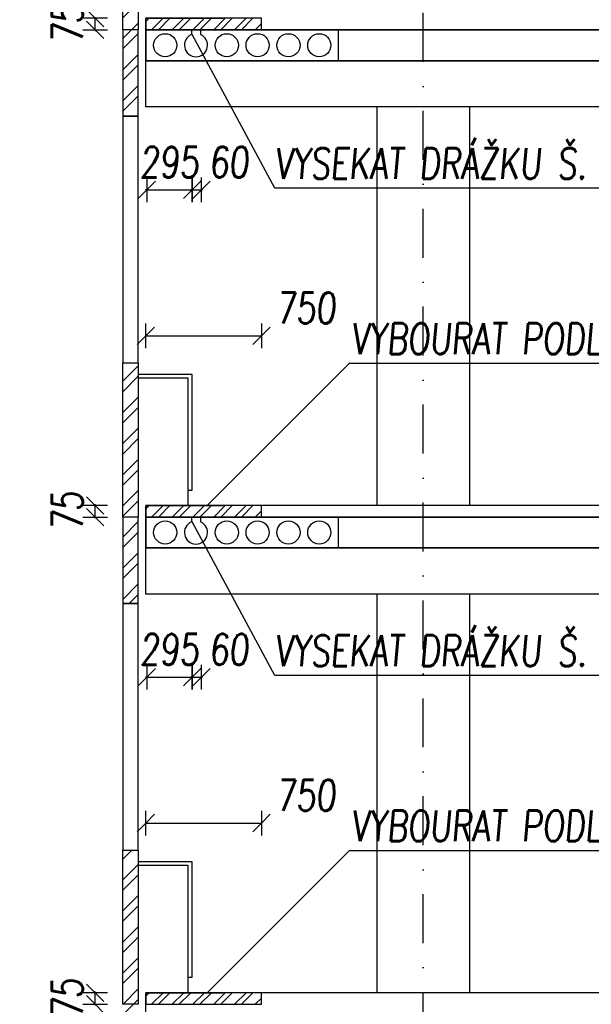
# Model space of a CAD drawing. Header units: millimetres. Extents: x 22267 to 193155, y 329430 to 541733.
# Tile 76 of 89: x 129118 to 132828, y 392595 to 398981. Entities that reach past the tile are written whole.
import ezdxf

# ---------------------------------------------------------------- set-up
doc = ezdxf.new("R2010")
doc.units = ezdxf.units.MM
doc.linetypes.add('ČERCHOVANÁ', pattern=[25.4, 12.7, -6.35, 0, -6.35])
for name, color, linetype in [('BOURÁNÍ FASÁDY', 30, 'Continuous'), ('BOURÁNÍ PODLAHY', 30, 'Continuous'), ('KOTY_100', 7, 'Continuous'), ('KÓTY BP FASÁDA', 255, 'Continuous'), ('KÓTY BP PODLAHA', 255, 'Continuous'), ('OK_beton', 141, 'Continuous'), ('OSY', 7, 'Continuous'), ('TENKA', 4, 'Continuous'), ('TLUSTA', 2, 'Continuous'), ('ŽB', 1, 'Continuous')]:
    doc.layers.add(name, color=color, linetype=linetype)
doc.styles.add('CS-ROMANS', font='romans.shx', dxfattribs={"width": 0.75, "oblique": 5})
doc.styles.add('CS-ROMANS_100', font='romans.shx', dxfattribs={"width": 0.75, "oblique": 5, "height": 200})
doc.dimstyles.new('A_KÓTA_100', dxfattribs={"dimtxt": 200, "dimasz": 4, "dimexe": 100, "dimexo": 1500, "dimgap": 80, "dimtad": 1, "dimdec": 0, "dimdsep": 46, "dimtxsty": 'CS-ROMANS_100', "dimblk": 'KOT_CARA20', "dimcen": 90, "dimse1": 1, "dimse2": 1, "dimclrd": 256, "dimclre": 256, "dimclrt": 256, "dimadec": 0, "dimazin": 0, "dimtfac": 1, "dimtdec": 0, "dimtix": 1, "dimtmove": 2, "dimatfit": 3, "dimldrblk": 'OBLIQUE', "dimfxl": 1, "dimfxlon": 1, "dimtolj": 1, "dimarcsym": 0})

# ---------------------------------------------------------------- blocks, each defined once
blk = doc.blocks.new('KOT_CARA20')
for p, q in [((0, 20), (0, -20)), ((0, 0), (-14.1, -14.1)), ((0, 0), (14.1, 14.1))]:
    blk.add_line(p, q)
blk = doc.blocks.new('*D2780')
at = {"layer": 'Defpoints', "color": 0, "transparency": 16777216}
for p in [(130237.4, 398915.5), (129942.4, 398715.5), (130237.4, 397877.2)]:
    blk.add_point(p, dxfattribs=at)
at = {"layer": 'KÓTY BP PODLAHA', "lineweight": -2, "transparency": 16777216}
for p, q in [((129938.4, 397877.2), (129934.4, 397877.2)), ((129942.4, 397877.2), (130237.4, 397877.2)), ((130241.4, 397877.2), (130245.4, 397877.2))]:
    blk.add_line(p, q, dxfattribs=at)
at = {"layer": 'KÓTY BP PODLAHA', "lineweight": -2, "transparency": 16777216, "xscale": 4, "yscale": 4, "zscale": 4}
blk.add_blockref('KOT_CARA20', (129942.4, 397877.2), dxfattribs=at)
at = {"layer": 'KÓTY BP PODLAHA', "lineweight": -2, "transparency": 16777216, "xscale": 4, "yscale": 4, "zscale": 4, "rotation": 180}
blk.add_blockref('KOT_CARA20', (130237.4, 397877.2), dxfattribs=at)
at = {"layer": 'KÓTY BP PODLAHA', "transparency": 16777216, "insert": (130089.9, 398057.2), "char_height": 200, "attachment_point": 5, "style": 'CS-ROMANS_100'}
blk.add_mtext('\\A1;295', dxfattribs=at)
blk = doc.blocks.new('_OBLIQUE')
at = {"color": 0, "linetype": 'ByBlock', "ltscale": 15}
blk.add_line((-0.5, -0.5), (0.5, 0.5), dxfattribs=at)
blk = doc.blocks.new('*D2781')
at = {"layer": 'Defpoints', "color": 0, "transparency": 16777216}
for p in [(130237.4, 398915.5), (130297.4, 398915.5), (130297.4, 397877.2)]:
    blk.add_point(p, dxfattribs=at)
at = {"layer": 'KÓTY BP PODLAHA', "lineweight": -2, "transparency": 16777216}
for p, q in [((130233.4, 397877.2), (130229.4, 397877.2)), ((130237.4, 397877.2), (130297.4, 397877.2)), ((130301.4, 397877.2), (130305.4, 397877.2))]:
    blk.add_line(p, q, dxfattribs=at)
at = {"layer": 'KÓTY BP PODLAHA', "lineweight": -2, "transparency": 16777216, "xscale": 4, "yscale": 4, "zscale": 4}
blk.add_blockref('KOT_CARA20', (130237.4, 397877.2), dxfattribs=at)
at = {"layer": 'KÓTY BP PODLAHA', "lineweight": -2, "transparency": 16777216, "xscale": 4, "yscale": 4, "zscale": 4, "rotation": 180}
blk.add_blockref('KOT_CARA20', (130297.4, 397877.2), dxfattribs=at)
at = {"layer": 'KÓTY BP PODLAHA', "transparency": 16777216, "insert": (130475.4, 398057.2), "char_height": 200, "attachment_point": 5, "style": 'CS-ROMANS_100'}
blk.add_mtext('\\A1;60', dxfattribs=at)
blk = doc.blocks.new('*D2782')
at = {"layer": 'Defpoints', "color": 0, "transparency": 16777216}
for p in [(129607.5, 398990.5), (129967.3, 398990.5), (129967.3, 398915.5)]:
    blk.add_point(p, dxfattribs=at)
at = {"layer": 'KÓTY BP PODLAHA', "lineweight": -2, "transparency": 16777216}
for p, q in [((129607.5, 398994.5), (129607.5, 398998.5)), ((129607.5, 398915.5), (129607.5, 398990.5)), ((129607.5, 398911.5), (129607.5, 398907.5))]:
    blk.add_line(p, q, dxfattribs=at)
at = {"layer": 'KÓTY BP PODLAHA', "lineweight": -2, "transparency": 16777216, "xscale": 4, "yscale": 4, "zscale": 4}
for p, rotation in [((129607.5, 398990.5), 270), ((129607.5, 398915.5), 90)]:
    blk.add_blockref('KOT_CARA20', p, dxfattribs=dict(at, rotation=rotation))
at = {"layer": 'KÓTY BP PODLAHA', "transparency": 16777216, "insert": (129427.5, 398953), "char_height": 200, "attachment_point": 5, "rotation": 90, "style": 'CS-ROMANS_100'}
blk.add_mtext('\\A1;75', dxfattribs=at)
blk = doc.blocks.new('*D2787')
at = {"layer": 'Defpoints', "color": 0, "transparency": 16777216}
for p in [(130687.4, 396931.2), (129937.4, 395830.5), (130687.4, 395830.5)]:
    blk.add_point(p, dxfattribs=at)
at = {"layer": 'KÓTY BP PODLAHA', "lineweight": -2, "transparency": 16777216}
blk.add_line((129941.4, 396931.2), (130683.4, 396931.2), dxfattribs=at)
at = {"layer": 'KÓTY BP PODLAHA', "lineweight": -2, "transparency": 16777216, "xscale": 4, "yscale": 4, "zscale": 4, "rotation": 180}
blk.add_blockref('KOT_CARA20', (129937.4, 396931.2), dxfattribs=at)
at = {"layer": 'KÓTY BP PODLAHA', "lineweight": -2, "transparency": 16777216, "xscale": 4, "yscale": 4, "zscale": 4}
blk.add_blockref('KOT_CARA20', (130687.4, 396931.2), dxfattribs=at)
at = {"layer": 'KÓTY BP PODLAHA', "transparency": 16777216, "insert": (130975.2, 397111.2), "char_height": 200, "attachment_point": 5, "style": 'CS-ROMANS_100'}
blk.add_mtext('\\A1;750', dxfattribs=at)
blk = doc.blocks.new('*D2784')
at = {"layer": 'Defpoints', "color": 0, "transparency": 16777216}
for p in [(130237.4, 395755.5), (129942.4, 395555.5), (130237.4, 394717.2)]:
    blk.add_point(p, dxfattribs=at)
at = {"layer": 'KÓTY BP PODLAHA', "lineweight": -2, "transparency": 16777216}
for p, q in [((129938.4, 394717.2), (129934.4, 394717.2)), ((129942.4, 394717.2), (130237.4, 394717.2)), ((130241.4, 394717.2), (130245.4, 394717.2))]:
    blk.add_line(p, q, dxfattribs=at)
at = {"layer": 'KÓTY BP PODLAHA', "lineweight": -2, "transparency": 16777216, "xscale": 4, "yscale": 4, "zscale": 4}
blk.add_blockref('KOT_CARA20', (129942.4, 394717.2), dxfattribs=at)
at = {"layer": 'KÓTY BP PODLAHA', "lineweight": -2, "transparency": 16777216, "xscale": 4, "yscale": 4, "zscale": 4, "rotation": 180}
blk.add_blockref('KOT_CARA20', (130237.4, 394717.2), dxfattribs=at)
at = {"layer": 'KÓTY BP PODLAHA', "transparency": 16777216, "insert": (130089.9, 394897.2), "char_height": 200, "attachment_point": 5, "style": 'CS-ROMANS_100'}
blk.add_mtext('\\A1;295', dxfattribs=at)
blk = doc.blocks.new('*D2785')
at = {"layer": 'Defpoints', "color": 0, "transparency": 16777216}
for p in [(130237.4, 395755.5), (130297.4, 395755.5), (130297.4, 394717.2)]:
    blk.add_point(p, dxfattribs=at)
at = {"layer": 'KÓTY BP PODLAHA', "lineweight": -2, "transparency": 16777216}
for p, q in [((130233.4, 394717.2), (130229.4, 394717.2)), ((130237.4, 394717.2), (130297.4, 394717.2)), ((130301.4, 394717.2), (130305.4, 394717.2))]:
    blk.add_line(p, q, dxfattribs=at)
at = {"layer": 'KÓTY BP PODLAHA', "lineweight": -2, "transparency": 16777216, "xscale": 4, "yscale": 4, "zscale": 4}
blk.add_blockref('KOT_CARA20', (130237.4, 394717.2), dxfattribs=at)
at = {"layer": 'KÓTY BP PODLAHA', "lineweight": -2, "transparency": 16777216, "xscale": 4, "yscale": 4, "zscale": 4, "rotation": 180}
blk.add_blockref('KOT_CARA20', (130297.4, 394717.2), dxfattribs=at)
at = {"layer": 'KÓTY BP PODLAHA', "transparency": 16777216, "insert": (130475.4, 394897.2), "char_height": 200, "attachment_point": 5, "style": 'CS-ROMANS_100'}
blk.add_mtext('\\A1;60', dxfattribs=at)
blk = doc.blocks.new('*D2786')
at = {"layer": 'Defpoints', "color": 0, "transparency": 16777216}
for p in [(129607.5, 395830.5), (129967.3, 395830.5), (129967.3, 395755.5)]:
    blk.add_point(p, dxfattribs=at)
at = {"layer": 'KÓTY BP PODLAHA', "lineweight": -2, "transparency": 16777216}
for p, q in [((129607.5, 395834.5), (129607.5, 395838.5)), ((129607.5, 395755.5), (129607.5, 395830.5)), ((129607.5, 395751.5), (129607.5, 395747.5))]:
    blk.add_line(p, q, dxfattribs=at)
at = {"layer": 'KÓTY BP PODLAHA', "lineweight": -2, "transparency": 16777216, "xscale": 4, "yscale": 4, "zscale": 4}
for p, rotation in [((129607.5, 395830.5), 270), ((129607.5, 395755.5), 90)]:
    blk.add_blockref('KOT_CARA20', p, dxfattribs=dict(at, rotation=rotation))
at = {"layer": 'KÓTY BP PODLAHA', "transparency": 16777216, "insert": (129427.5, 395793), "char_height": 200, "attachment_point": 5, "rotation": 90, "style": 'CS-ROMANS_100'}
blk.add_mtext('\\A1;75', dxfattribs=at)
blk = doc.blocks.new('*D2791')
at = {"layer": 'Defpoints', "color": 0, "transparency": 16777216}
for p in [(130687.4, 393771.2), (129937.4, 392670.5), (130687.4, 392670.5)]:
    blk.add_point(p, dxfattribs=at)
at = {"layer": 'KÓTY BP PODLAHA', "lineweight": -2, "transparency": 16777216}
blk.add_line((129941.4, 393771.2), (130683.4, 393771.2), dxfattribs=at)
at = {"layer": 'KÓTY BP PODLAHA', "lineweight": -2, "transparency": 16777216, "xscale": 4, "yscale": 4, "zscale": 4, "rotation": 180}
blk.add_blockref('KOT_CARA20', (129937.4, 393771.2), dxfattribs=at)
at = {"layer": 'KÓTY BP PODLAHA', "lineweight": -2, "transparency": 16777216, "xscale": 4, "yscale": 4, "zscale": 4}
blk.add_blockref('KOT_CARA20', (130687.4, 393771.2), dxfattribs=at)
at = {"layer": 'KÓTY BP PODLAHA', "transparency": 16777216, "insert": (130975.2, 393951.2), "char_height": 200, "attachment_point": 5, "style": 'CS-ROMANS_100'}
blk.add_mtext('\\A1;750', dxfattribs=at)
blk = doc.blocks.new('*D2790')
at = {"layer": 'Defpoints', "color": 0, "transparency": 16777216}
for p in [(129607.5, 392670.5), (129967.3, 392670.5), (129967.3, 392595.5)]:
    blk.add_point(p, dxfattribs=at)
at = {"layer": 'KÓTY BP PODLAHA', "lineweight": -2, "transparency": 16777216}
for p, q in [((129607.5, 392674.5), (129607.5, 392678.5)), ((129607.5, 392595.5), (129607.5, 392670.5)), ((129607.5, 392591.5), (129607.5, 392587.5))]:
    blk.add_line(p, q, dxfattribs=at)
at = {"layer": 'KÓTY BP PODLAHA', "lineweight": -2, "transparency": 16777216, "xscale": 4, "yscale": 4, "zscale": 4}
for p, rotation in [((129607.5, 392670.5), 270), ((129607.5, 392595.5), 90)]:
    blk.add_blockref('KOT_CARA20', p, dxfattribs=dict(at, rotation=rotation))
at = {"layer": 'KÓTY BP PODLAHA', "transparency": 16777216, "insert": (129427.5, 392633), "char_height": 200, "attachment_point": 5, "rotation": 90, "style": 'CS-ROMANS_100'}
blk.add_mtext('\\A1;75', dxfattribs=at)
blk = doc.blocks.new('*D2904')
at = {"layer": 'Defpoints', "color": 0, "transparency": 16777216}
for p in [(128117.9, 407305.5), (129837.4, 407305.5), (129787.4, 347755.5)]:
    blk.add_point(p, dxfattribs=at)
at = {"layer": 'KOTY_100', "lineweight": -2, "transparency": 16777216}
blk.add_line((128117.9, 347759.5), (128117.9, 407301.5), dxfattribs=at)
at = {"layer": 'KOTY_100', "lineweight": -2, "transparency": 16777216, "xscale": 4, "yscale": 4, "zscale": 4}
for p, rotation in [((128117.9, 407305.5), 90), ((128117.9, 347755.5), 270)]:
    blk.add_blockref('KOT_CARA20', p, dxfattribs=dict(at, rotation=rotation))
at = {"layer": 'KOTY_100', "transparency": 16777216, "insert": (127937.9, 377530.5), "char_height": 200, "attachment_point": 5, "rotation": 90, "style": 'CS-ROMANS_100'}
blk.add_mtext('\\A1;59550', dxfattribs=at)
blk = doc.blocks.new('*D2963')
at = {"layer": 'Defpoints', "color": 0, "transparency": 16777216}
for p in [(128533.3, 392595.5), (129837.4, 392595.5), (129837.4, 392035.5)]:
    blk.add_point(p, dxfattribs=at)
at = {"layer": 'KÓTY BP FASÁDA', "lineweight": -2, "transparency": 16777216}
blk.add_line((128533.3, 392039.5), (128533.3, 392591.5), dxfattribs=at)
at = {"layer": 'KÓTY BP FASÁDA', "lineweight": -2, "transparency": 16777216, "xscale": 4, "yscale": 4, "zscale": 4}
for p, rotation in [((128533.3, 392595.5), 90), ((128533.3, 392035.5), 270)]:
    blk.add_blockref('KOT_CARA20', p, dxfattribs=dict(at, rotation=rotation))
at = {"layer": 'KÓTY BP FASÁDA', "transparency": 16777216, "insert": (128353.3, 392315.5), "char_height": 200, "attachment_point": 5, "rotation": 90, "style": 'CS-ROMANS_100'}
blk.add_mtext('\\A1;560', dxfattribs=at)
blk = doc.blocks.new('*D2964')
at = {"layer": 'Defpoints', "color": 0, "transparency": 16777216}
for p in [(128533.3, 393595.5), (129837.4, 393595.5), (129837.4, 392595.5)]:
    blk.add_point(p, dxfattribs=at)
at = {"layer": 'KÓTY BP FASÁDA', "lineweight": -2, "transparency": 16777216}
blk.add_line((128533.3, 392599.5), (128533.3, 393591.5), dxfattribs=at)
at = {"layer": 'KÓTY BP FASÁDA', "lineweight": -2, "transparency": 16777216, "xscale": 4, "yscale": 4, "zscale": 4}
for p, rotation in [((128533.3, 393595.5), 90), ((128533.3, 392595.5), 270)]:
    blk.add_blockref('KOT_CARA20', p, dxfattribs=dict(at, rotation=rotation))
at = {"layer": 'KÓTY BP FASÁDA', "transparency": 16777216, "insert": (128353.3, 393095.5), "char_height": 200, "attachment_point": 5, "rotation": 90, "style": 'CS-ROMANS_100'}
blk.add_mtext('\\A1;1000', dxfattribs=at)
blk = doc.blocks.new('*D2965')
at = {"layer": 'Defpoints', "color": 0, "transparency": 16777216}
for p in [(128533.3, 395195.5), (129837.4, 395195.5), (129837.4, 393595.5)]:
    blk.add_point(p, dxfattribs=at)
at = {"layer": 'KÓTY BP FASÁDA', "lineweight": -2, "transparency": 16777216}
blk.add_line((128533.3, 393599.5), (128533.3, 395191.5), dxfattribs=at)
at = {"layer": 'KÓTY BP FASÁDA', "lineweight": -2, "transparency": 16777216, "xscale": 4, "yscale": 4, "zscale": 4}
for p, rotation in [((128533.3, 395195.5), 90), ((128533.3, 393595.5), 270)]:
    blk.add_blockref('KOT_CARA20', p, dxfattribs=dict(at, rotation=rotation))
at = {"layer": 'KÓTY BP FASÁDA', "transparency": 16777216, "insert": (128353.3, 394395.5), "char_height": 200, "attachment_point": 5, "rotation": 90, "style": 'CS-ROMANS_100'}
blk.add_mtext('\\A1;1600', dxfattribs=at)
blk = doc.blocks.new('*D2966')
at = {"layer": 'Defpoints', "color": 0, "transparency": 16777216}
for p in [(128533.3, 395755.5), (129837.4, 395755.5), (129837.4, 395195.5)]:
    blk.add_point(p, dxfattribs=at)
at = {"layer": 'KÓTY BP FASÁDA', "lineweight": -2, "transparency": 16777216}
blk.add_line((128533.3, 395199.5), (128533.3, 395751.5), dxfattribs=at)
at = {"layer": 'KÓTY BP FASÁDA', "lineweight": -2, "transparency": 16777216, "xscale": 4, "yscale": 4, "zscale": 4}
for p, rotation in [((128533.3, 395755.5), 90), ((128533.3, 395195.5), 270)]:
    blk.add_blockref('KOT_CARA20', p, dxfattribs=dict(at, rotation=rotation))
at = {"layer": 'KÓTY BP FASÁDA', "transparency": 16777216, "insert": (128353.3, 395475.5), "char_height": 200, "attachment_point": 5, "rotation": 90, "style": 'CS-ROMANS_100'}
blk.add_mtext('\\A1;560', dxfattribs=at)
blk = doc.blocks.new('*D2967')
at = {"layer": 'Defpoints', "color": 0, "transparency": 16777216}
for p in [(128533.3, 396755.5), (129837.4, 396755.5), (129837.4, 395755.5)]:
    blk.add_point(p, dxfattribs=at)
at = {"layer": 'KÓTY BP FASÁDA', "lineweight": -2, "transparency": 16777216}
blk.add_line((128533.3, 395759.5), (128533.3, 396751.5), dxfattribs=at)
at = {"layer": 'KÓTY BP FASÁDA', "lineweight": -2, "transparency": 16777216, "xscale": 4, "yscale": 4, "zscale": 4}
for p, rotation in [((128533.3, 396755.5), 90), ((128533.3, 395755.5), 270)]:
    blk.add_blockref('KOT_CARA20', p, dxfattribs=dict(at, rotation=rotation))
at = {"layer": 'KÓTY BP FASÁDA', "transparency": 16777216, "insert": (128353.3, 396255.5), "char_height": 200, "attachment_point": 5, "rotation": 90, "style": 'CS-ROMANS_100'}
blk.add_mtext('\\A1;1000', dxfattribs=at)
blk = doc.blocks.new('*D2968')
at = {"layer": 'Defpoints', "color": 0, "transparency": 16777216}
for p in [(128533.3, 398355.5), (129837.4, 398355.5), (129837.4, 396755.5)]:
    blk.add_point(p, dxfattribs=at)
at = {"layer": 'KÓTY BP FASÁDA', "lineweight": -2, "transparency": 16777216}
blk.add_line((128533.3, 396759.5), (128533.3, 398351.5), dxfattribs=at)
at = {"layer": 'KÓTY BP FASÁDA', "lineweight": -2, "transparency": 16777216, "xscale": 4, "yscale": 4, "zscale": 4}
for p, rotation in [((128533.3, 398355.5), 90), ((128533.3, 396755.5), 270)]:
    blk.add_blockref('KOT_CARA20', p, dxfattribs=dict(at, rotation=rotation))
at = {"layer": 'KÓTY BP FASÁDA', "transparency": 16777216, "insert": (128353.3, 397555.5), "char_height": 200, "attachment_point": 5, "rotation": 90, "style": 'CS-ROMANS_100'}
blk.add_mtext('\\A1;1600', dxfattribs=at)
blk = doc.blocks.new('*D2969')
at = {"layer": 'Defpoints', "color": 0, "transparency": 16777216}
for p in [(128533.3, 398915.5), (129837.4, 398915.5), (129837.4, 398355.5)]:
    blk.add_point(p, dxfattribs=at)
at = {"layer": 'KÓTY BP FASÁDA', "lineweight": -2, "transparency": 16777216}
blk.add_line((128533.3, 398359.5), (128533.3, 398911.5), dxfattribs=at)
at = {"layer": 'KÓTY BP FASÁDA', "lineweight": -2, "transparency": 16777216, "xscale": 4, "yscale": 4, "zscale": 4}
for p, rotation in [((128533.3, 398915.5), 90), ((128533.3, 398355.5), 270)]:
    blk.add_blockref('KOT_CARA20', p, dxfattribs=dict(at, rotation=rotation))
at = {"layer": 'KÓTY BP FASÁDA', "transparency": 16777216, "insert": (128353.3, 398635.5), "char_height": 200, "attachment_point": 5, "rotation": 90, "style": 'CS-ROMANS_100'}
blk.add_mtext('\\A1;560', dxfattribs=at)
blk = doc.blocks.new('*D2970')
at = {"layer": 'Defpoints', "color": 0, "transparency": 16777216}
for p in [(128533.3, 399915.5), (129837.4, 399915.5), (129837.4, 398915.5)]:
    blk.add_point(p, dxfattribs=at)
at = {"layer": 'KÓTY BP FASÁDA', "lineweight": -2, "transparency": 16777216}
blk.add_line((128533.3, 398919.5), (128533.3, 399911.5), dxfattribs=at)
at = {"layer": 'KÓTY BP FASÁDA', "lineweight": -2, "transparency": 16777216, "xscale": 4, "yscale": 4, "zscale": 4}
for p, rotation in [((128533.3, 399915.5), 90), ((128533.3, 398915.5), 270)]:
    blk.add_blockref('KOT_CARA20', p, dxfattribs=dict(at, rotation=rotation))
at = {"layer": 'KÓTY BP FASÁDA', "transparency": 16777216, "insert": (128353.3, 399415.5), "char_height": 200, "attachment_point": 5, "rotation": 90, "style": 'CS-ROMANS_100'}
blk.add_mtext('\\A1;1000', dxfattribs=at)

msp = doc.modelspace()

# ---------------------------------------------------------------- hatches: boundary and pattern name
at = {"layer": 'BOURÁNÍ FASÁDY'}
h = msp.add_hatch(dxfattribs=at)
h.set_pattern_fill('ANSI32', color=256, scale=15)
h.set_pattern_definition([(45, (99276.44, 0), (-101.02788, 101.02788), []), (45, (99343.79, 0), (-101.02788, 101.02788), [])])
h.paths.add_polyline_path([(129787.4, 406600.5), (129887.4, 406600.5), (129887.4, 407305.5), (129787.4, 407305.5)])
h.paths.add_polyline_path([(129787.4, 404675.5), (129887.4, 404675.5), (129887.4, 406600.5), (129787.4, 406600.5)])
h.paths.add_polyline_path([(129887.4, 402075.5), (129787.4, 402075.5), (129787.4, 403075.5), (129887.4, 403075.5)])
h.paths.add_polyline_path([(129787.4, 401515.5), (129887.4, 401515.5), (129887.4, 402075.5), (129787.4, 402075.5)])
h.paths.add_polyline_path([(129887.4, 398915.5), (129787.4, 398915.5), (129787.4, 399915.5), (129887.4, 399915.5)])
h.paths.add_polyline_path([(129787.4, 398355.5), (129887.4, 398355.5), (129887.4, 398915.5), (129787.4, 398915.5)])
h.paths.add_polyline_path([(129887.4, 395755.5), (129787.4, 395755.5), (129787.4, 396755.5), (129887.4, 396755.5)])
h.paths.add_polyline_path([(129787.4, 395195.5), (129887.4, 395195.5), (129887.4, 395755.5), (129787.4, 395755.5)])
h.paths.add_polyline_path([(129887.4, 392595.5), (129787.4, 392595.5), (129787.4, 393595.5), (129887.4, 393595.5)])
h.paths.add_polyline_path([(129787.4, 392035.5), (129887.4, 392035.5), (129887.4, 392595.5), (129787.4, 392595.5)])
h.paths.add_polyline_path([(129887.4, 389435.5), (129787.4, 389435.5), (129787.4, 390435.5), (129887.4, 390435.5)])
h.paths.add_polyline_path([(129787.4, 388875.5), (129887.4, 388875.5), (129887.4, 389435.5), (129787.4, 389435.5)])
h.paths.add_polyline_path([(129787.4, 385715.5), (129887.4, 385715.5), (129887.4, 386275.5), (129787.4, 386275.5)])
h.paths.add_polyline_path([(129887.4, 386275.5), (129787.4, 386275.5), (129787.4, 387275.5), (129887.4, 387275.5)])
h.paths.add_polyline_path([(129887.4, 383115.5), (129787.4, 383115.5), (129787.4, 384115.5), (129887.4, 384115.5)])
h.paths.add_polyline_path([(129787.4, 382555.5), (129887.4, 382555.5), (129887.4, 383115.5), (129787.4, 383115.5)])
h.paths.add_polyline_path([(129887.4, 379955.5), (129787.4, 379955.5), (129787.4, 380955.5), (129887.4, 380955.5)])
h.paths.add_polyline_path([(129787.4, 379395.5), (129887.4, 379395.5), (129887.4, 379955.5), (129787.4, 379955.5)])
h.paths.add_polyline_path([(129887.4, 376795.5), (129787.4, 376795.5), (129787.4, 377795.5), (129887.4, 377795.5)])
h.paths.add_polyline_path([(129787.4, 376235.5), (129887.4, 376235.5), (129887.4, 376795.5), (129787.4, 376795.5)])
h.paths.add_polyline_path([(129887.4, 373635.5), (129787.4, 373635.5), (129787.4, 374635.5), (129887.4, 374635.5)])
h.paths.add_polyline_path([(129787.4, 373075.5), (129887.4, 373075.5), (129887.4, 373635.5), (129787.4, 373635.5)])
h.paths.add_polyline_path([(129887.4, 370475.5), (129787.4, 370475.5), (129787.4, 371475.5), (129887.4, 371475.5)])
h.paths.add_polyline_path([(129787.4, 369915.5), (129887.4, 369915.5), (129887.4, 370475.5), (129787.4, 370475.5)])
h.paths.add_polyline_path([(129887.4, 367315.5), (129787.4, 367315.5), (129787.4, 368315.5), (129887.4, 368315.5)])
h.paths.add_polyline_path([(129787.4, 366755.5), (129887.4, 366755.5), (129887.4, 367315.5), (129787.4, 367315.5)])
h.paths.add_polyline_path([(129887.4, 364155.5), (129787.4, 364155.5), (129787.4, 365155.5), (129887.4, 365155.5)])
h.paths.add_polyline_path([(129787.4, 363595.5), (129887.4, 363595.5), (129887.4, 364155.5), (129787.4, 364155.5)])
h.paths.add_polyline_path([(129887.4, 360995.5), (129787.4, 360995.5), (129787.4, 361995.5), (129887.4, 361995.5)])
h.paths.add_polyline_path([(129787.4, 360435.5), (129887.4, 360435.5), (129887.4, 360995.5), (129787.4, 360995.5)])
h.paths.add_polyline_path([(129887.4, 357835.5), (129787.4, 357835.5), (129787.4, 358835.5), (129887.4, 358835.5)])
h.paths.add_polyline_path([(129787.4, 357275.5), (129887.4, 357275.5), (129887.4, 357835.5), (129787.4, 357835.5)])
h.paths.add_polyline_path([(129887.4, 354675.5), (129787.4, 354675.5), (129787.4, 355675.5), (129887.4, 355675.5)])
h.paths.add_polyline_path([(129787.4, 354115.5), (129887.4, 354115.5), (129887.4, 354675.5), (129787.4, 354675.5)])
h.paths.add_polyline_path([(129887.4, 351515.5), (129787.4, 351515.5), (129787.4, 352515.5), (129887.4, 352515.5)])
h.paths.add_polyline_path([(129787.4, 350955.5), (129887.4, 350955.5), (129887.4, 351515.5), (129787.4, 351515.5)])
h.paths.add_polyline_path([(129887.4, 347755.5), (129787.4, 347755.5), (129787.4, 348355.5), (129887.4, 348355.5)])
h.paths.add_polyline_path([(129887.4, 348355.5), (129787.4, 348355.5), (129787.4, 349355.5), (129887.4, 349355.5)])
at = {"layer": 'BOURÁNÍ PODLAHY'}
h = msp.add_hatch(dxfattribs=at)
h.set_pattern_fill('ANSI32', color=256, scale=10)
h.set_pattern_definition([(45, (99276.44, -3160), (-67.35192, 67.35192), []), (45, (99321.34, -3160), (-67.35192, 67.35192), [])])
h.paths.add_polyline_path([(130237.4, 398990.5), (129937.4, 398990.5), (129937.4, 398915.5), (130237.4, 398915.5)])
h.paths.add_polyline_path([(130687.4, 398990.5), (130237.4, 398990.5), (130237.4, 398915.5), (130687.4, 398915.5)])
h = msp.add_hatch(dxfattribs=at)
h.set_pattern_fill('ANSI32', color=256, scale=10)
h.set_pattern_definition([(45, (99276.44, -6320), (-67.35192, 67.35192), []), (45, (99321.34, -6320), (-67.35192, 67.35192), [])])
h.paths.add_polyline_path([(130237.4, 395830.5), (129937.4, 395830.5), (129937.4, 395755.5), (130237.4, 395755.5)])
h.paths.add_polyline_path([(130687.4, 395830.5), (130237.4, 395830.5), (130237.4, 395755.5), (130687.4, 395755.5)])
h = msp.add_hatch(dxfattribs=at)
h.set_pattern_fill('ANSI32', color=256, scale=10)
h.set_pattern_definition([(45, (99276.44, -9480), (-67.35192, 67.35192), []), (45, (99321.34, -9480), (-67.35192, 67.35192), [])])
h.paths.add_polyline_path([(130237.4, 392670.5), (129937.4, 392670.5), (129937.4, 392595.5), (130237.4, 392595.5)])
h.paths.add_polyline_path([(130687.4, 392670.5), (130237.4, 392670.5), (130237.4, 392595.5), (130687.4, 392595.5)])

# ---------------------------------------------------------------- linework, layer by layer
at = {"layer": 'BOURÁNÍ FASÁDY'}
for points in [[(129887.4, 398915.5), (129787.4, 398915.5), (129787.4, 399915.5), (129887.4, 399915.5)], [(129787.4, 398355.5), (129887.4, 398355.5), (129887.4, 398915.5), (129787.4, 398915.5)], [(129787.4, 396755.5), (129887.4, 396755.5), (129887.4, 398355.5), (129787.4, 398355.5)], [(129887.4, 395755.5), (129787.4, 395755.5), (129787.4, 396755.5), (129887.4, 396755.5)], [(129787.4, 395195.5), (129887.4, 395195.5), (129887.4, 395755.5), (129787.4, 395755.5)], [(129787.4, 393595.5), (129887.4, 393595.5), (129887.4, 395195.5), (129787.4, 395195.5)], [(129887.4, 392595.5), (129787.4, 392595.5), (129787.4, 393595.5), (129887.4, 393595.5)]]:
    msp.add_lwpolyline(points, close=True, dxfattribs=at)
for points in [[(130212.4, 395930.5), (130237.4, 395930.5), (130237.4, 396680.5), (129887.4, 396680.5)], [(130212.4, 395830.5), (130212.4, 396655.5), (129887.4, 396655.5)], [(130212.4, 392770.5), (130237.4, 392770.5), (130237.4, 393520.5), (129887.4, 393520.5)], [(130212.4, 392670.5), (130212.4, 393495.5), (129887.4, 393495.5)]]:
    msp.add_lwpolyline(points, dxfattribs=at)
at = {"layer": 'BOURÁNÍ PODLAHY'}
for p, q in [((130237.4, 398915.5), (129937.4, 398915.5)), ((130232.4, 398915.5), (130232.4, 398884.2)), ((130232.4, 398915.5), (130292.4, 398915.5)), ((130292.4, 398915.5), (130292.4, 398884.2)), ((130237.4, 395755.5), (129937.4, 395755.5)), ((130232.4, 395755.5), (130232.4, 395724.2)), ((130232.4, 395755.5), (130292.4, 395755.5)), ((130292.4, 395755.5), (130292.4, 395724.2))]:
    msp.add_line(p, q, dxfattribs=at)
for points in [[(129937.4, 398915.5), (130687.4, 398915.5), (130687.4, 398990.5), (129937.4, 398990.5)], [(129937.4, 395755.5), (130687.4, 395755.5), (130687.4, 395830.5), (129937.4, 395830.5)], [(129937.4, 392595.5), (130687.4, 392595.5), (130687.4, 392670.5), (129937.4, 392670.5)]]:
    msp.add_lwpolyline(points, close=True, dxfattribs=at)
for centre in [(130262.4, 398815.5), (130262.4, 395655.5)]:
    msp.add_arc(centre, 75, 113.57818, 66.42182, dxfattribs=at)
at = {"layer": 'KÓTY BP PODLAHA'}
for p, q in [((130774.8, 397887.7), (130237.4, 398884.2)), ((134575.7, 397887.7), (130774.8, 397887.7)), ((131256.4, 396751.6), (130335.3, 395830.5)), ((135042.4, 396751.6), (131256.4, 396751.6)), ((130774.8, 394727.7), (130237.4, 395724.2)), ((134575.7, 394727.7), (130774.8, 394727.7)), ((131256.4, 393591.6), (130335.3, 392670.5)), ((135042.4, 393591.6), (131256.4, 393591.6))]:
    msp.add_line(p, q, dxfattribs=at)
at = {"layer": 'OK_beton'}
for p, q in [((131187.4, 398715.5), (131187.4, 398915.5)), ((131187.4, 395555.5), (131187.4, 395755.5))]:
    msp.add_line(p, q, dxfattribs=at)
for centre in [(130062.4, 398815.5), (130462.4, 398815.5), (130662.4, 398815.5), (130862.4, 398815.5), (131062.4, 398815.5), (130062.4, 395655.5), (130462.4, 395655.5), (130662.4, 395655.5), (130862.4, 395655.5), (131062.4, 395655.5)]:
    msp.add_circle(centre, 75, dxfattribs=at)
at = {"layer": 'OSY', "linetype": 'ČERCHOVANÁ', "ltscale": 25}
msp.add_lwpolyline([(131737.4, 331387.3), (131737.4, 408305.5)], dxfattribs=at)
at = {"layer": 'TENKA'}
for points in [[(136537.4, 398915.5), (129937.4, 398915.5)], [(134762.4, 398415.5), (129937.4, 398415.5), (129937.4, 398715.5), (136537.4, 398715.5), (136537.4, 398415.5), (134837.4, 398415.5)], [(131437.4, 395830.5), (131437.4, 398415.5)], [(132037.4, 398415.5), (132037.4, 395830.5)], [(136537.4, 395755.5), (129937.4, 395755.5)], [(134762.4, 395255.5), (129937.4, 395255.5), (129937.4, 395555.5), (136537.4, 395555.5), (136537.4, 395255.5), (134837.4, 395255.5)], [(131437.4, 392670.5), (131437.4, 395255.5)], [(132037.4, 395255.5), (132037.4, 392670.5)]]:
    msp.add_lwpolyline(points, dxfattribs=at)
at = {"layer": 'TLUSTA'}
for points in [[(129937.4, 398715.5), (129937.4, 398990.5)], [(129937.4, 398915.5), (129937.4, 398990.5), (130437.4, 398990.5)], [(136537.4, 398715.5), (129937.4, 398715.5)], [(136537.4, 395830.5), (129937.4, 395830.5)], [(129937.4, 395555.5), (129937.4, 395830.5)], [(129937.4, 395755.5), (129937.4, 395830.5), (130437.4, 395830.5)], [(136537.4, 395555.5), (129937.4, 395555.5)], [(136537.4, 392670.5), (129937.4, 392670.5)], [(129937.4, 392395.5), (129937.4, 392670.5)], [(129937.4, 392595.5), (129937.4, 392670.5), (130437.4, 392670.5)]]:
    msp.add_lwpolyline(points, dxfattribs=at)
at = {"layer": 'ŽB'}
for points in [[(129937.4, 398915.5), (136537.4, 398915.5), (136537.4, 398715.5), (129937.4, 398715.5)], [(129937.4, 395755.5), (136537.4, 395755.5), (136537.4, 395555.5), (129937.4, 395555.5)]]:
    msp.add_lwpolyline(points, close=True, dxfattribs=at)
for points in [[(130147.4, 398915.5), (129937.4, 398915.5), (129937.4, 398715.5), (130147.4, 398715.5)], [(130147.4, 395755.5), (129937.4, 395755.5), (129937.4, 395555.5), (130147.4, 395555.5)]]:
    msp.add_lwpolyline(points, dxfattribs=at)

# ---------------------------------------------------------------- texts
at = {"layer": 'KÓTY BP PODLAHA', "ltscale": 15, "style": 'CS-ROMANS', "oblique": 5, "width": 0.75}
for s, p in [('VYSEKAT DRÁŽKU Š. 60 MM', (130773, 397948.6)), ('VYBOURAT PODLAHU Š. 750 MM ', (131269, 396812.6)), ('VYSEKAT DRÁŽKU Š. 60 MM', (130773, 394788.6)), ('VYBOURAT PODLAHU Š. 750 MM ', (131269, 393652.6))]:
    msp.add_text(s, height=200, dxfattribs=at).set_placement(p)

# ---------------------------------------------------------------- dimensions: what is measured, and where the dimension line sits
at = {"layer": 'KOTY_100'}
dim = msp.add_linear_dim(base=(128117.9, 407305.5), p1=(129787.4, 347755.5), p2=(129837.4, 407305.5), angle=90, dimstyle='A_KÓTA_100', dxfattribs=at)
dim.commit()
dim.dimension.update_dxf_attribs({"geometry": '*D2904', "text_midpoint": (127937.9, 377530.5)})
at = {"layer": 'KÓTY BP FASÁDA'}
for base, p1, p2, picture, middle in [((128533.3, 399915.5), (129837.4, 398915.5), (129837.4, 399915.5), '*D2970', (128353.3, 399415.5)), ((128533.3, 398915.5), (129837.4, 398355.5), (129837.4, 398915.5), '*D2969', (128353.3, 398635.5)), ((128533.3, 398355.5), (129837.4, 396755.5), (129837.4, 398355.5), '*D2968', (128353.3, 397555.5)), ((128533.3, 396755.5), (129837.4, 395755.5), (129837.4, 396755.5), '*D2967', (128353.3, 396255.5)), ((128533.3, 395755.5), (129837.4, 395195.5), (129837.4, 395755.5), '*D2966', (128353.3, 395475.5)), ((128533.3, 395195.5), (129837.4, 393595.5), (129837.4, 395195.5), '*D2965', (128353.3, 394395.5)), ((128533.3, 393595.5), (129837.4, 392595.5), (129837.4, 393595.5), '*D2964', (128353.3, 393095.5)), ((128533.3, 392595.5), (129837.4, 392035.5), (129837.4, 392595.5), '*D2963', (128353.3, 392315.5))]:
    dim = msp.add_linear_dim(base=base, p1=p1, p2=p2, angle=90, dimstyle='A_KÓTA_100', dxfattribs=at)
    dim.commit()
    dim.dimension.update_dxf_attribs({"geometry": picture, "text_midpoint": middle})
at = {"layer": 'KÓTY BP PODLAHA'}
for base, p1, p2, picture, middle in [((129607.5, 398990.5), (129967.3, 398915.5), (129967.3, 398990.5), '*D2782', (129427.5, 398953)), ((129607.5, 395830.5), (129967.3, 395755.5), (129967.3, 395830.5), '*D2786', (129427.5, 395793)), ((129607.5, 392670.5), (129967.3, 392595.5), (129967.3, 392670.5), '*D2790', (129427.5, 392633))]:
    dim = msp.add_linear_dim(base=base, p1=p1, p2=p2, angle=90, dimstyle='A_KÓTA_100', dxfattribs=at)
    dim.commit()
    dim.dimension.update_dxf_attribs({"geometry": picture, "text_midpoint": middle})
for base, p1, p2, picture, middle in [((130237.4, 397877.2), (129942.4, 398715.5), (130237.4, 398915.5), '*D2780', (130089.9, 398057.2)), ((130237.4, 394717.2), (129942.4, 395555.5), (130237.4, 395755.5), '*D2784', (130089.9, 394897.2))]:
    dim = msp.add_linear_dim(base=base, p1=p1, p2=p2, dimstyle='A_KÓTA_100', dxfattribs=at)
    dim.commit()
    dim.dimension.update_dxf_attribs({"geometry": picture, "text_midpoint": middle})
for base, p1, p2, picture, middle in [((130297.4, 397877.2), (130237.4, 398915.5), (130297.4, 398915.5), '*D2781', (130475.4, 398057.2)), ((130687.4, 396931.2), (129937.4, 395830.5), (130687.4, 395830.5), '*D2787', (130975.2, 397111.2)), ((130297.4, 394717.2), (130237.4, 395755.5), (130297.4, 395755.5), '*D2785', (130475.4, 394897.2)), ((130687.4, 393771.2), (129937.4, 392670.5), (130687.4, 392670.5), '*D2791', (130975.2, 393951.2))]:
    dim = msp.add_linear_dim(base=base, p1=p1, p2=p2, dimstyle='A_KÓTA_100', dxfattribs=at)
    dim.commit()
    dim.dimension.update_dxf_attribs({"geometry": picture, "text_midpoint": middle, "dimtype": 160})

doc.saveas('drawing.dxf')
